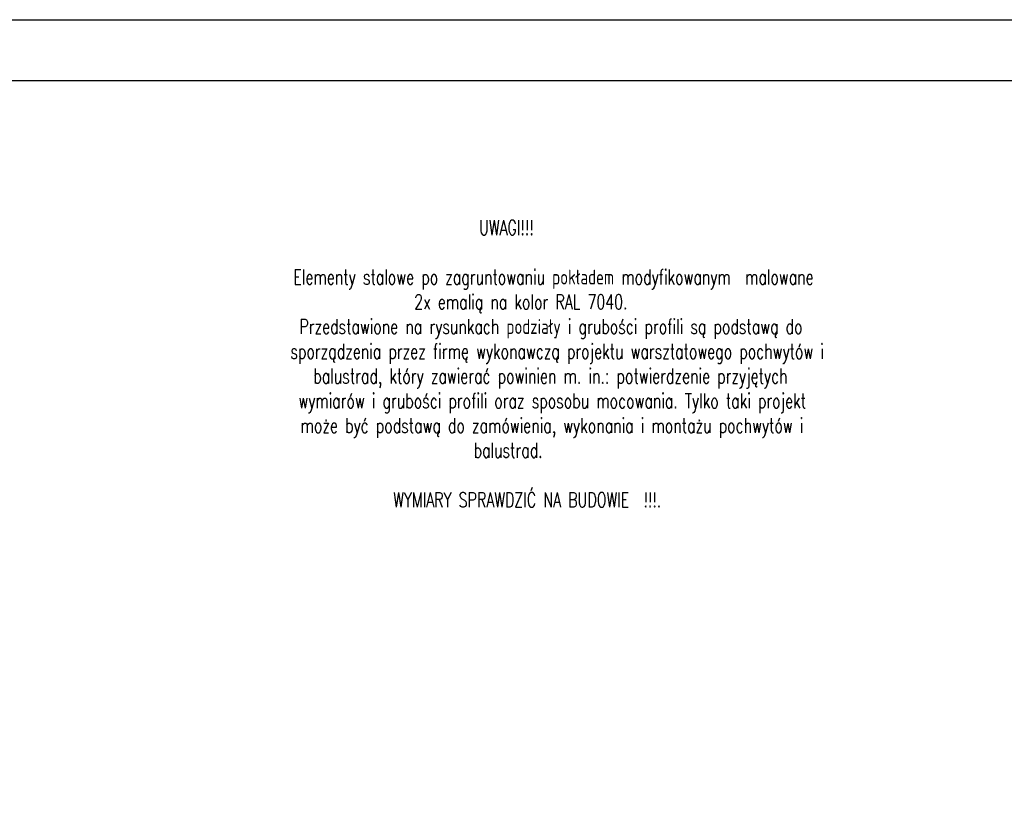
# Model space of a CAD drawing. Header units: millimetres. Extents: x 31969 to 285678, y -69766 to -1123.
# Tile 59 of 161: x 142695 to 143262, y -18283 to -17829. Entities that reach past the tile are written whole.
import ezdxf

# ---------------------------------------------------------------- set-up
doc = ezdxf.new("R2010")
doc.units = ezdxf.units.MM
doc.layers.add('a-opis 1', color=3, linetype='Continuous')
doc.layers.add('a-ramka', color=7, linetype='Continuous')
doc.styles.add('RS01507', font='romans.shx', dxfattribs={"width": 0.7, "height": 0.15})

msp = doc.modelspace()

# ---------------------------------------------------------------- linework, layer by layer
at = {"layer": 'a-ramka', "ltscale": 0.5, "elevation": -38205}
for points in [[(144106.66, -19314.31), (140206.66, -19314.31), (140206.66, -17829.31), (144106.66, -17829.31)], [(140331.66, -17864.31), (144071.66, -17864.31), (144071.66, -19279.31), (140331.66, -19279.31)]]:
    msp.add_lwpolyline(points, close=True, dxfattribs=at)

# ---------------------------------------------------------------- texts
at = {"layer": 'a-opis 1', "ltscale": 40, "insert": (142848.35, -17944.8), "char_height": 8.5514, "width": 357.5576, "attachment_point": 1, "style": 'RS01507'}
msp.add_mtext('{\\W9.4949;  }UWAGI!!!\\P{\\W6.9688;   }\\P{\\W0.756475; }Elementy stalowe po zagruntowaniu pokładem modyfikowanym  malowane \\P{\\W6.3116;  }2x emalią na kolor RAL 7040.\\P{\\W1.3398; }Przedstawione na rysunkach podziały i grubości profili są podstawą do \\P{\\W0.456475; }sporządzenia przez firmę wykonawczą projektu warsztatowego pochwytów i \\P{\\W2.70647; }balustrad, który zawierać powinien m. in.: potwierdzenie przyjętych \\P{\\W1.2398; }wymiarów i grubości profili oraz sposobu mocowania. Tylko taki projekt \\P{\\W1.45647; }może być podstawą do zamówienia, wykonania i montażu pochwytów i \\P{\\W9.2282;  }balustrad.\\P{\\W6.9688;   }\\P{\\W5.2782;  }WYMIARY SPRAWDZIĆ NA BUDOWIE  !!!.', dxfattribs=at)

doc.saveas('drawing.dxf')
